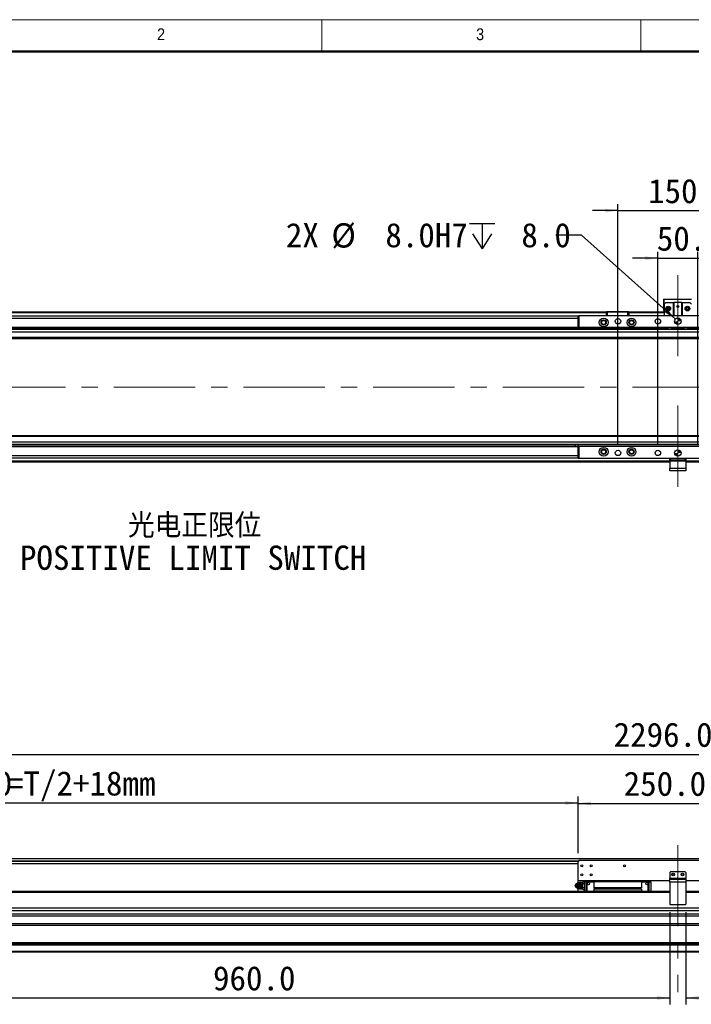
# Model space of a CAD drawing. Header units: millimetres. Extents: x 40 to 3320, y 40 to 2336.
# Tile 3 of 7: x 501 to 1343, y 1102 to 2336. Entities that reach past the tile are written whole.
import ezdxf

# ---------------------------------------------------------------- set-up
doc = ezdxf.new("R2010")
doc.units = ezdxf.units.MM
doc.header["$LTSCALE"] = 8
doc.linetypes.add('CENTERX2', pattern=[20.32, 12.7, -2.54, 2.54, -2.54])
doc.layers.add('DIMNS', color=7, linetype='Continuous')
doc.styles.add('SLDTEXTSTYLE0', font='Gothic.ttf', dxfattribs={"width": 0.913})
doc.styles.add('SLDTEXTSTYLE7', font='txt')
doc.styles.add('SLDTEXTSTYLE8', font='txt', dxfattribs={"bigfont": 'bigfont'})
doc.dimstyles.new('SLDDIMSTYLE0', dxfattribs={"dimtxt": 30.4, "dimasz": 16, "dimexe": 0, "dimexo": 0.0625, "dimgap": 7.6, "dimtad": 2, "dimdec": 1, "dimrnd": 1e-09, "dimzin": 4, "dimdsep": 46, "dimtxsty": 'SLDTEXTSTYLE7', "dimsah": 1, "dimcen": 0.09, "dimadec": 0, "dimazin": 1, "dimtfac": 1, "dimtdec": 1, "dimtmove": 0, "dimatfit": 0, "dimfxl": 0, "dimfrac": 2, "dimtolj": 1, "dimtzin": 12, "dimarcsym": 0})
doc.dimstyles.new('SLDDIMSTYLE1', dxfattribs={"dimtxt": 30.4, "dimasz": 16, "dimexe": 0, "dimexo": 0.0625, "dimgap": 7.6, "dimtad": 2, "dimdec": 1, "dimrnd": 1e-09, "dimzin": 4, "dimdsep": 46, "dimtxsty": 'SLDTEXTSTYLE7', "dimsah": 1, "dimcen": 0.09, "dimadec": 0, "dimazin": 1, "dimtfac": 1, "dimtdec": 1, "dimtofl": 0, "dimtmove": 0, "dimatfit": 3, "dimfxl": 0, "dimfrac": 2, "dimtolj": 1, "dimtzin": 12, "dimarcsym": 0})
doc.dimstyles.new('SLDDIMSTYLE4', dxfattribs={"dimtxt": 30.4, "dimasz": 16, "dimexe": 0, "dimexo": 0.0625, "dimgap": 7.6, "dimtad": 0, "dimtih": 1, "dimtoh": 1, "dimdec": 1, "dimrnd": 1e-09, "dimzin": 4, "dimdsep": 46, "dimtxsty": 'SLDTEXTSTYLE7', "dimsah": 1, "dimcen": 0, "dimadec": 0, "dimazin": 1, "dimtfac": 1, "dimtdec": 1, "dimtofl": 0, "dimtmove": 0, "dimatfit": 3, "dimfxl": 0, "dimfrac": 2, "dimtolj": 1, "dimtzin": 12, "dimarcsym": 0})

# ---------------------------------------------------------------- blocks, each defined once
blk = doc.blocks.new('_D_7')
at = {"layer": 'DIMNS'}
for p, q in [((223.2, 1285.5), (223.2, 1362.4)), ((1201.2, 1291.5), (1201.2, 1362.4)), ((1201.2, 1354.4), (223.2, 1354.4))]:
    blk.add_line(p, q, dxfattribs=at)
for points in [[(223.2, 1354.4), (239.2, 1352), (239.2, 1356.8)], [(1201.2, 1354.4), (1185.2, 1356.8), (1185.2, 1352)]]:
    blk.add_solid(points, dxfattribs=at)
at = {"layer": 'DIMNS', "char_height": 30.4, "attachment_point": 1, "style": 'SLDTEXTSTYLE7'}
for s, insert in [('978.0', (388.4, 1394.2)), ('=T/2+18mm', (485.2, 1394.2))]:
    blk.add_mtext(s, dxfattribs=dict(at, insert=insert))
blk = doc.blocks.new('_D_8')
at = {"layer": 'DIMNS'}
for p, q in [((1201.2, 1291.5), (1201.2, 1361.9)), ((1451.2, 1291.5), (1451.2, 1361.9)), ((1201.2, 1353.9), (1451.2, 1353.9))]:
    blk.add_line(p, q, dxfattribs=at)
for points in [[(1201.2, 1353.9), (1217.2, 1351.5), (1217.2, 1356.3)], [(1451.2, 1353.9), (1435.2, 1356.3), (1435.2, 1351.5)]]:
    blk.add_solid(points, dxfattribs=at)
at = {"layer": 'DIMNS', "insert": (1258.3, 1393.8), "char_height": 30.4, "attachment_point": 1, "style": 'SLDTEXTSTYLE7'}
blk.add_mtext('250.0', dxfattribs=at)
blk = doc.blocks.new('_D_10')
at = {"layer": 'DIMNS'}
for p, q in [((178.2, 1261), (178.2, 1423.3)), ((2474.2, 1261), (2474.2, 1423.3)), ((178.2, 1415.3), (2474.2, 1415.3))]:
    blk.add_line(p, q, dxfattribs=at)
for points in [[(178.2, 1415.3), (194.2, 1412.9), (194.2, 1417.7)], [(2474.2, 1415.3), (2458.2, 1417.7), (2458.2, 1412.9)]]:
    blk.add_solid(points, dxfattribs=at)
at = {"layer": 'DIMNS', "insert": (1245.7, 1455.2), "char_height": 30.4, "attachment_point": 1, "style": 'SLDTEXTSTYLE7'}
blk.add_mtext('2296.0', dxfattribs=at)
blk = doc.blocks.new('_D_11')
at = {"layer": 'DIMNS'}
for p, q in [((356.2, 1210.6), (356.2, 1102.1)), ((1316.2, 1217.6), (1316.2, 1102.1)), ((356.2, 1110.1), (1316.2, 1110.1))]:
    blk.add_line(p, q, dxfattribs=at)
for points in [[(356.2, 1110.1), (372.2, 1107.7), (372.2, 1112.5)], [(1316.2, 1110.1), (1300.2, 1112.5), (1300.2, 1107.7)]]:
    blk.add_solid(points, dxfattribs=at)
at = {"layer": 'DIMNS', "insert": (743.5, 1150), "char_height": 30.4, "attachment_point": 1, "style": 'SLDTEXTSTYLE7'}
blk.add_mtext('960.0', dxfattribs=at)
blk = doc.blocks.new('_D_12')
at = {"layer": 'DIMNS'}
for p, q in [((1336.2, 1217.6), (1336.2, 1102.1)), ((2296.2, 1210.6), (2296.2, 1102.1)), ((1336.2, 1110.1), (2296.2, 1110.1))]:
    blk.add_line(p, q, dxfattribs=at)
for points in [[(1336.2, 1110.1), (1352.2, 1107.7), (1352.2, 1112.5)], [(2296.2, 1110.1), (2280.2, 1112.5), (2280.2, 1107.7)]]:
    blk.add_solid(points, dxfattribs=at)
at = {"layer": 'DIMNS', "insert": (1710.7, 1150), "char_height": 30.4, "attachment_point": 1, "style": 'SLDTEXTSTYLE7'}
blk.add_mtext('960.0', dxfattribs=at)
blk = doc.blocks.new('SW_SYMBOL_HOLE_DEPTH')
at = {"layer": 'DIMNS', "color": 0}
for p, q in [((0, 7000), (6400, 7000)), ((3200, 7000), (3200, 600)), ((800, 4440), (3200, 600)), ((5600, 4440), (3200, 600))]:
    blk.add_line(p, q, dxfattribs=at)
blk = doc.blocks.new('_D_14')
at = {"layer": 'DIMNS'}
for p, q in [((1205.4, 2065.9), (1173.4, 2065.9)), ((1323.3, 1960.7), (1205.4, 2065.9))]:
    blk.add_line(p, q, dxfattribs=at)
blk.add_solid([(1323.3, 1960.7), (1312.9, 1973.2), (1309.7, 1969.6)], dxfattribs=at)
at = {"layer": 'DIMNS', "xscale": 0.004985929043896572, "yscale": 0.004985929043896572, "zscale": 0.004985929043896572}
blk.add_blockref('SW_SYMBOL_HOLE_DEPTH', (1064.9, 2045.7), dxfattribs=at)
at = {"layer": 'DIMNS', "char_height": 30.4, "attachment_point": 1, "style": 'SLDTEXTSTYLE7'}
for s, insert in [('2X ', (834.8, 2081.2)), ('%%c', (891.9, 2080.9)), (' 8.0H7 ', (938.9, 2081.2)), (' 8.0', (1109.4, 2081.2))]:
    blk.add_mtext(s, dxfattribs=dict(at, insert=insert))
blk = doc.blocks.new('_D_16')
at = {"layer": 'DIMNS'}
for p, q in [((1301.2, 2037.1), (1269.2, 2037.1)), ((1301.2, 1803.2), (1301.2, 2045.1)), ((1301.2, 2037.1), (1351.2, 2037.1)), ((1351.2, 1803.2), (1351.2, 2045.1)), ((1351.2, 2037.1), (1383.2, 2037.1))]:
    blk.add_line(p, q, dxfattribs=at)
for points in [[(1301.2, 2037.1), (1285.2, 2039.5), (1285.2, 2034.7)], [(1351.2, 2037.1), (1367.2, 2034.7), (1367.2, 2039.5)]]:
    blk.add_solid(points, dxfattribs=at)
at = {"layer": 'DIMNS', "insert": (1299.9, 2077), "char_height": 30.4, "attachment_point": 1, "style": 'SLDTEXTSTYLE7'}
blk.add_mtext('50.0', dxfattribs=at)
blk = doc.blocks.new('_D_17')
at = {"layer": 'DIMNS'}
for p, q in [((1251.2, 1803.2), (1251.2, 2104.7)), ((1401.2, 1803.2), (1401.2, 2104.7)), ((1251.2, 2096.7), (1219.2, 2096.7)), ((1251.2, 2096.7), (1401.2, 2096.7)), ((1401.2, 2096.7), (1433.2, 2096.7))]:
    blk.add_line(p, q, dxfattribs=at)
for points in [[(1251.2, 2096.7), (1235.2, 2099.1), (1235.2, 2094.3)], [(1401.2, 2096.7), (1417.2, 2094.3), (1417.2, 2099.1)]]:
    blk.add_solid(points, dxfattribs=at)
at = {"layer": 'DIMNS', "insert": (1288.9, 2136.5), "char_height": 30.4, "attachment_point": 1, "style": 'SLDTEXTSTYLE7'}
blk.add_mtext('150.0', dxfattribs=at)
blk = doc.blocks.new('SW_NOTE_5')
at = {"layer": 'DIMNS', "color": 0, "char_height": 30.4, "attachment_point": 1}
for s, insert, style in [('     光电正限位', (4.8, 14.9), 'SLDTEXTSTYLE8'), ('POSITIVE LIMIT SWITCH', (4.8, -25.3), 'SLDTEXTSTYLE7')]:
    blk.add_mtext(s, dxfattribs=dict(at, insert=insert, style=style))
blk = doc.blocks.new('SW_DOWELSYMBOL_0')
at = {"linetype": 'Continuous', "lineweight": 18}
h = blk.add_hatch(color=0, dxfattribs=at)
edge = h.paths.add_edge_path(flags=0)
edge.add_arc((0, 0), 4, 180, 270)
edge.add_line((0, -4), (0, 0))
edge.add_line((0, 0), (-4, 0))
h = blk.add_hatch(color=0, dxfattribs=at)
edge = h.paths.add_edge_path(flags=0)
edge.add_arc((0, 0), 4, 0, 90)
edge.add_line((0, 4), (0, 0))
edge.add_line((0, 0), (4, 0))
at = {"layer": 'DIMNS', "color": 0}
blk.add_circle((0, 0), 4, dxfattribs=at)
blk = doc.blocks.new('SW_DOWELSYMBOL_1')
at = {"linetype": 'Continuous', "lineweight": 18}
h = blk.add_hatch(color=0, dxfattribs=at)
edge = h.paths.add_edge_path(flags=0)
edge.add_arc((0, 0), 4, 180, 270)
edge.add_line((0, -4), (0, 0))
edge.add_line((0, 0), (-4, 0))
h = blk.add_hatch(color=0, dxfattribs=at)
edge = h.paths.add_edge_path(flags=0)
edge.add_arc((0, 0), 4, 0, 90)
edge.add_line((0, 4), (0, 0))
edge.add_line((0, 0), (4, 0))
at = {"layer": 'DIMNS', "color": 0}
blk.add_circle((0, 0), 4, dxfattribs=at)

msp = doc.modelspace()

# ---------------------------------------------------------------- linework, layer by layer
at = {"color": 7, "linetype": 'Continuous', "lineweight": 18}
for p, q in [((3320, 2336), (40, 2336)), ((880, 2336), (880, 2296)), ((1280, 2296), (1280, 2336)), ((80, 2296), (3280, 2296))]:
    msp.add_line(p, q, dxfattribs=at)
at = {"color": 7, "linetype": 'Continuous', "lineweight": 50}
msp.add_line((3280, 2296), (80, 2296), dxfattribs=at)
at = {"color": 7, "linetype": 'Continuous', "lineweight": 25}
for p, q in [((1308.2397524, 1985.8785724), (1309.2397693, 1985.8785724)), ((1308.2397524, 1985.8785724), (1308.2397524, 1971.4785745)), ((1309.2397693, 1979.4785758), (1309.2397693, 1985.8785724)), ((1309.2397693, 1985.8785724), (1343.2397786, 1985.8785724)), ((1311.2397734, 1981.4785724), (1309.2397693, 1979.4785758)), ((1309.2397693, 1979.4785758), (1309.2397693, 1965.0785779)), ((1311.2397734, 1981.4785724), (1320.7397703, 1981.4785724)), ((1320.7397703, 1965.0785779), (1320.7397703, 1981.4785724)), ((1320.7397703, 1981.4785724), (1321.2397638, 1981.4785724)), ((1321.2397638, 1981.4785724), (1321.2397638, 1965.0785779)), ((1331.2397543, 1981.4785724), (1321.2397638, 1981.4785724)), ((1331.2397543, 1965.0785779), (1331.2397543, 1981.4785724)), ((1331.2397543, 1981.4785724), (1331.7397777, 1981.4785724)), ((1331.7397777, 1981.4785724), (1331.7397777, 1965.0785779)), ((1331.7397777, 1981.4785724), (1341.2397448, 1981.4785724)), ((1343.2397786, 1979.4785758), (1341.2397448, 1981.4785724)), ((1236.7397491, 1969.5785722), (198.2397381, 1969.5785722)), ((1236.7397491, 1969.0785786), (198.2397381, 1969.0785786)), ((1201.2397591, 1964.5785769), (198.2397381, 1964.5785769)), ((316.2397686, 1969.3785762), (1236.7397491, 1969.3785762)), ((316.2397686, 1969.1785728), (1236.7397491, 1969.1785728)), ((1201.2397591, 1950.0785774), (1201.2397591, 1965.0785779)), ((1201.2397591, 1965.0785779), (1202.2397462, 1965.0785779)), ((1202.2397462, 1965.0785779), (1202.2397462, 1950.0785774)), ((1450.239772, 1965.0785779), (1202.2397462, 1965.0785779)), ((1236.7397491, 1969.7785756), (1237.039769, 1970.0785732)), ((1237.739766, 1969.7785756), (1236.7397491, 1969.7785756)), ((1236.7397491, 1965.0785779), (1236.7397491, 1969.7785756)), ((1237.039769, 1970.0785732), (1237.8640119, 1970.0785732)), ((1237.739766, 1969.7785756), (1237.8640119, 1970.0785732)), ((1263.7397591, 1969.7785756), (1237.739766, 1969.7785756)), ((1237.739766, 1969.7785756), (1237.739766, 1965.0785779)), ((1237.8640119, 1970.0785732), (1263.6154834, 1970.0785732)), ((1263.6154834, 1970.0785732), (1264.439756, 1970.0785732)), ((1263.7397591, 1969.7785756), (1263.6154834, 1970.0785732)), ((1264.7397462, 1969.7785756), (1263.7397591, 1969.7785756)), ((1263.7397591, 1965.0785779), (1263.7397591, 1969.7785756)), ((1264.439756, 1970.0785732), (1264.7397462, 1969.7785756)), ((1264.7397462, 1969.7785756), (1264.7397462, 1965.0785779)), ((1309.2397693, 1969.5785722), (1264.7397462, 1969.5785722)), ((1264.7397462, 1969.3785762), (1309.2397693, 1969.3785762)), ((1264.7397462, 1969.1785728), (1309.2397693, 1969.1785728)), ((1309.2397693, 1969.0785786), (1264.7397462, 1969.0785786)), ((1308.2397524, 1971.4785745), (1309.2397693, 1971.4785745)), ((211.2397495, 1950.5785784), (1201.2397591, 1950.5785784)), ((1201.2397591, 1950.1485756), (211.2397495, 1950.1485756)), ((211.2397495, 1949.574486), (1201.2397591, 1949.574486)), ((1202.2397462, 1950.0785774), (1201.2397591, 1950.0785774)), ((1201.2397591, 1950.0785774), (1201.2397591, 1949.5785763)), ((1313.8397578, 1949.5785763), (1201.2397591, 1949.5785763)), ((1201.2397591, 1949.5785763), (1201.2397591, 1947.5785723)), ((1314.71988, 1950.0785774), (1202.2397462, 1950.0785774)), ((1334.7198907, 1950.0785774), (1317.7596275, 1950.0785774)), ((1333.8397685, 1949.5785763), (1318.6397496, 1949.5785763)), ((1450.239772, 1950.0785774), (1337.7596084, 1950.0785774)), ((1451.2397591, 1949.5785763), (1338.6397306, 1949.5785763)), ((2428.7397209, 1947.5785723), (222.7397505, 1947.5785723)), ((2428.7397209, 1944.5785737), (222.7397505, 1944.5785737)), ((2428.7397209, 1937.5785706), (222.7397505, 1937.5785706)), ((222.7397505, 1936.5785723), (2428.7397209, 1936.5785723)), ((2428.7397209, 1814.5785784), (222.7397505, 1814.5785784)), ((1198.9891771, 1801.5826648), (211.2397495, 1801.5826648)), ((2428.7397209, 1813.5785764), (222.7397505, 1813.5785764)), ((2428.7397209, 1806.5785771), (222.7397505, 1806.5785771)), ((2428.7397209, 1803.5785785), (222.7397505, 1803.5785785)), ((1197.7308038, 1803.5785785), (1197.6397577, 1802.2764033)), ((1201.2397591, 1801.5785744), (1201.2397591, 1803.5785785)), ((1451.2397591, 1801.5785744), (1201.2397591, 1801.5785744)), ((1201.2397591, 1801.5785744), (1201.2397591, 1801.0785734)), ((1199.7548882, 1801.0085752), (211.2397495, 1801.0085752)), ((1201.2397591, 1800.5785724), (211.2397495, 1800.5785724)), ((1201.2397591, 1786.0785728), (1201.2397591, 1801.0785734)), ((1201.2397591, 1801.0785734), (1202.2397462, 1801.0785734)), ((1202.2397462, 1801.0785734), (1202.2397462, 1786.0785728)), ((1450.239772, 1801.0785734), (1202.2397462, 1801.0785734)), ((1201.2397591, 1786.5785738), (198.2397381, 1786.5785738)), ((1316.2397686, 1781.5785786), (198.2397381, 1781.5785786)), ((1202.2397462, 1786.0785728), (1201.2397591, 1786.0785728)), ((1450.239772, 1786.0785728), (1202.2397462, 1786.0785728)), ((1316.2397686, 1784.0785762), (1316.2397686, 1786.0785728)), ((1317.2397557, 1784.0785762), (1316.2397686, 1784.0785762)), ((1316.2397686, 1782.5785732), (1316.2397686, 1784.0785762)), ((1336.2397495, 1782.5785732), (1316.2397686, 1782.5785732)), ((1316.2397686, 1782.5785732), (1316.2397686, 1774.0785783)), ((1317.2397557, 1786.0785728), (1317.2397557, 1784.0785762)), ((1335.2397624, 1784.0785762), (1317.2397557, 1784.0785762)), ((1335.2397624, 1784.0785762), (1335.2397624, 1786.0785728)), ((1336.2397495, 1784.0785762), (1335.2397624, 1784.0785762)), ((1336.2397495, 1786.0785728), (1336.2397495, 1784.0785762)), ((1336.2397495, 1784.0785762), (1336.2397495, 1782.5785732)), ((1336.2397495, 1782.5785732), (1336.2397495, 1774.0785783)), ((2454.2397801, 1781.5785786), (1336.2397495, 1781.5785786)), ((1316.2397686, 1774.0785783), (1336.2397495, 1774.0785783)), ((1316.2397686, 1770.5785787), (1316.2397686, 1774.0785783)), ((1336.2397495, 1770.5785787), (1316.2397686, 1770.5785787)), ((1336.2397495, 1774.0785783), (1336.2397495, 1770.5785787)), ((2428.7397209, 1284.6477804), (222.7397505, 1284.6477804)), ((1201.2397591, 1278.1477821), (222.7397505, 1278.1477821)), ((1202.2397462, 1282.2977853), (1201.2397591, 1281.2977833)), ((1201.2397591, 1256.797782), (1201.2397591, 1281.2977833)), ((1450.239772, 1282.2977853), (1202.2397462, 1282.2977853)), ((1317.2397557, 1268.2977867), (1316.2397686, 1267.2977847)), ((1316.2397686, 1267.2977847), (1316.2397686, 1260.2977817)), ((1316.2397686, 1260.2977817), (1336.2397495, 1260.2977817)), ((1316.2397686, 1258.7977824), (1316.2397686, 1260.2977817)), ((1316.2397686, 1255.2977827), (1316.2397686, 1258.7977824)), ((1316.2397686, 1258.7977824), (1336.2397495, 1258.7977824)), ((1335.2397624, 1268.2977867), (1317.2397557, 1268.2977867)), ((1336.2397495, 1267.2977847), (1335.2397624, 1268.2977867)), ((1336.2397495, 1267.2977847), (1336.2397495, 1260.2977817)), ((1336.2397495, 1260.2977817), (1336.2397495, 1258.7977824)), ((1336.2397495, 1258.7977824), (1336.2397495, 1255.2977827)), ((1198.4365824, 1252.7591464), (1198.079789, 1252.2384477)), ((1198.079789, 1249.3571219), (1198.4365824, 1248.8364194)), ((1200.3465835, 1254.2977844), (1200.0884954, 1253.9298822)), ((1316.2397686, 1256.797782), (1201.2397591, 1256.797782)), ((1201.2397591, 1254.2977844), (1201.2397591, 1256.797782)), ((1201.2397591, 1243.2977845), (1201.2397591, 1247.2977851)), ((1207.2397712, 1254.7977817), (1203.9397601, 1254.7977817)), ((1203.9397601, 1246.7977841), (1207.2397712, 1246.7977841)), ((1204.0702048, 1254.2977844), (1204.5257333, 1254.2977844)), ((1204.0702048, 1247.2977851), (1204.5257333, 1247.2977851)), ((1206.4109985, 1250.7977848), (1205.9315983, 1250.7977848)), ((1207.7385727, 1255.416586), (1207.2397712, 1254.9177845)), ((1207.2397712, 1254.7554438), (1207.7385727, 1255.416586)), ((1207.2397712, 1254.9177845), (1207.2397712, 1254.7554438)), ((1207.2397712, 1254.2618838), (1207.2397712, 1254.7554438)), ((1207.2397712, 1253.7683275), (1207.2397712, 1254.2618838)), ((1207.7385727, 1253.1071854), (1207.2397712, 1253.7683275)), ((1207.2397712, 1251.784901), (1207.2397712, 1253.7683275)), ((1207.2397712, 1251.784901), (1207.7385727, 1253.1071854)), ((1207.2397712, 1250.7977848), (1207.2397712, 1251.784901)), ((1207.2397712, 1249.8106648), (1207.2397712, 1250.7977848)), ((1207.7385727, 1248.4883805), (1207.2397712, 1249.8106648)), ((1207.2397712, 1247.827242), (1207.2397712, 1249.8106648)), ((1207.2397712, 1247.827242), (1207.7385727, 1248.4883805)), ((1207.2397712, 1247.333682), (1207.2397712, 1247.827242)), ((1207.2397712, 1246.840122), (1207.2397712, 1247.333682)), ((1207.7385727, 1246.1789799), (1207.2397712, 1246.840122)), ((1207.2397712, 1246.6777851), (1207.2397712, 1246.840122)), ((1207.2397712, 1246.6777851), (1207.7385727, 1246.1789799)), ((1207.7385727, 1255.416586), (1209.2397455, 1255.416586)), ((1209.2397455, 1253.1071854), (1207.7385727, 1253.1071854)), ((1207.7385727, 1248.4883805), (1209.2397455, 1248.4883805)), ((1209.2397455, 1256.3977827), (1211.7397729, 1256.3977827)), ((1209.2397455, 1256.3977827), (1209.2397455, 1255.3977844)), ((1211.7397729, 1255.3977844), (1209.2397455, 1255.3977844)), ((1209.2397455, 1255.3977844), (1209.2397455, 1243.2977845)), ((1211.7397729, 1255.8977817), (1211.7397729, 1256.3977827)), ((1212.2397665, 1256.3977827), (1211.7397729, 1255.8977817)), ((1211.7397729, 1255.3977844), (1211.7397729, 1255.8977817)), ((1211.7397729, 1255.8977817), (1212.2397665, 1255.3977844)), ((1211.7397729, 1243.2977845), (1211.7397729, 1255.3977844)), ((1220.839763, 1256.3977827), (1212.2397665, 1256.3977827)), ((1212.2397665, 1255.3977844), (1212.2397665, 1243.2977845)), ((1220.839763, 1255.3977844), (1212.2397665, 1255.3977844)), ((1220.839763, 1256.797782), (1220.839763, 1255.4877837)), ((1280.639762, 1255.4877837), (1220.839763, 1255.4877837)), ((1220.839763, 1255.4877837), (1220.839763, 1248.3977851)), ((1220.839763, 1248.3977851), (1280.639762, 1248.3977851)), ((1220.839763, 1248.3977851), (1220.839763, 1247.8977841)), ((1280.639762, 1247.8977841), (1220.839763, 1247.8977841)), ((1220.839763, 1246.6977824), (1220.839763, 1243.8677837)), ((1220.839763, 1246.6977824), (1280.639762, 1246.6977824)), ((1280.639762, 1256.797782), (1280.639762, 1255.4877837)), ((1289.2397586, 1256.3977827), (1280.639762, 1256.3977827)), ((1280.639762, 1255.4877837), (1280.639762, 1248.3977851)), ((1289.2397586, 1255.3977844), (1280.639762, 1255.3977844)), ((1280.639762, 1248.3977851), (1280.639762, 1247.8977841)), ((1280.639762, 1246.6977824), (1280.639762, 1243.8677837)), ((1289.7397522, 1255.8977817), (1289.2397586, 1256.3977827)), ((1289.2397586, 1255.3977844), (1289.7397522, 1255.8977817)), ((1289.2397586, 1243.2977845), (1289.2397586, 1255.3977844)), ((1289.7397522, 1256.3977827), (1289.7397522, 1255.8977817)), ((1289.7397522, 1256.3977827), (1292.2397498, 1256.3977827)), ((1289.7397522, 1255.8977817), (1289.7397522, 1255.3977844)), ((1292.2397498, 1255.3977844), (1289.7397522, 1255.3977844)), ((1289.7397522, 1255.3977844), (1289.7397522, 1243.2977845)), ((1292.2397498, 1255.3977844), (1292.2397498, 1256.3977827)), ((1292.2397498, 1255.3977844), (1292.2397498, 1243.2977845)), ((1336.2397495, 1255.2977827), (1316.2397686, 1255.2977827)), ((1316.2397686, 1255.2977827), (1316.2397686, 1227.7977829)), ((1451.2397591, 1256.797782), (1336.2397495, 1256.797782)), ((1336.2397495, 1255.2977827), (1336.2397495, 1227.7977829)), ((1316.2397686, 1243.2977845), (198.2397381, 1243.2977845)), ((1207.7385727, 1246.1789799), (1209.2397455, 1246.1789799)), ((1280.639762, 1243.8677837), (1220.839763, 1243.8677837)), ((1220.839763, 1243.8677837), (1220.839763, 1243.2977845)), ((1280.639762, 1243.8677837), (1280.639762, 1243.2977845)), ((2454.2397801, 1243.2977845), (1336.2397495, 1243.2977845)), ((2248.7397734, 1222.7977839), (403.7397448, 1222.7977839)), ((1316.2397686, 1227.7977829), (1317.2397557, 1226.7977827)), ((1335.2397624, 1226.7977827), (1317.2397557, 1226.7977827)), ((1335.2397624, 1226.7977827), (1336.2397495, 1227.7977829)), ((2454.2397801, 1215.0628053), (198.2397381, 1215.0628053)), ((2454.2397801, 1212.6053487), (198.2397381, 1212.6053487)), ((2248.7397734, 1219.3977841), (403.7397448, 1219.3977841)), ((2454.2397801, 1203.1935383), (198.2397381, 1203.1935383)), ((2454.2397801, 1200.7360823), (198.2397381, 1200.7360823)), ((2454.2397801, 1179.2977833), (198.2397381, 1179.2977833)), ((2454.2397801, 1177.297783), (198.2397381, 1177.297783)), ((2454.2397801, 1176.2977828), (198.2397381, 1176.2977828)), ((2454.2397801, 1168.2977834), (198.2397381, 1168.2977834)), ((2454.2397801, 1167.2977832), (198.2397381, 1167.2977832))]:
    msp.add_line(p, q, dxfattribs=at)
at = {"color": 8, "linetype": 'Continuous', "lineweight": 25}
for p, q in [((1236.7397491, 1968.5785776), (198.2397381, 1968.5785776)), ((1309.2397693, 1968.5785776), (1264.7397462, 1968.5785776)), ((1201.2397591, 1961.5785783), (198.2397381, 1961.5785783)), ((1201.2397591, 1789.5785725), (198.2397381, 1789.5785725)), ((1316.2397686, 1782.5785732), (198.2397381, 1782.5785732)), ((2454.2397801, 1782.5785732), (1336.2397495, 1782.5785732)), ((1201.5897576, 1281.6477817), (222.7397505, 1281.6477817)), ((1201.2397591, 1281.1477807), (222.7397505, 1281.1477807)), ((1203.9397601, 1254.7977817), (1203.9397601, 1254.3314014)), ((1203.9397601, 1247.2330359), (1203.9397601, 1246.7977841)), ((1316.2397686, 1242.2977825), (198.2397381, 1242.2977825)), ((2454.2397801, 1242.2977825), (1336.2397495, 1242.2977825))]:
    msp.add_line(p, q, dxfattribs=at)
at = {"color": 7, "linetype": 'Continuous', "lineweight": 25, "flags": 128}
for points in [[(1197.6397577, 1802.2764033), (1197.8108231, 1802.2072842), (1198.2980016, 1802.0104473), (1199.0271155, 1801.7158663), (1199.8871509, 1801.3683861), (1200.7472161, 1801.0209059), (1201.2397591, 1800.8219009)], [(1197.6397577, 1250.7977848), (1197.8108231, 1251.7253783), (1198.2980016, 1252.5117536), (1199.0271155, 1253.0371909), (1199.8871509, 1253.2217008), (1200.7472161, 1253.0371909), (1201.4763299, 1252.5117536), (1201.9635085, 1251.7253783), (1202.1345738, 1250.7977848), (1201.9635085, 1249.8701912), (1201.4763299, 1249.0838122), (1200.7472161, 1248.5583749), (1199.8871509, 1248.373865), (1199.0271155, 1248.5583749), (1198.2980016, 1249.0838122), (1197.8108231, 1249.8701912), (1197.6397577, 1250.7977848)], [(1198.4365824, 1252.7591464), (1198.4826866, 1252.8246854), (1199.2237214, 1253.560434), (1200.1461033, 1253.9968033), (1201.1498753, 1254.086512), (1202.1262888, 1253.8198371), (1202.9694859, 1253.225672), (1203.5881523, 1252.3684081), (1203.915203, 1251.340947), (1203.915203, 1250.2546226), (1203.5881523, 1249.2271577), (1202.9694859, 1248.3698939), (1202.1262888, 1247.7757324), (1201.1498753, 1247.5090538), (1200.1461033, 1247.5987625), (1199.2237214, 1248.0351356), (1198.4826866, 1248.7708804), (1198.4365824, 1248.8364194)]]:
    msp.add_lwpolyline(points, dxfattribs=at)
at = {"color": 7, "linetype": 'Continuous', "lineweight": 25}
for centre, radius in [((1314.2397591, 1973.9785755), 3), ((1314.2397591, 1973.9785755), 1.7), ((1314.2397591, 1973.9785755), 1.6), ((1326.2397591, 1976.4785755), 1.25), ((1338.2397591, 1973.9785755), 3), ((1338.2397591, 1973.9785755), 1.7), ((1338.2397591, 1973.9785755), 1.6), ((1233.2397591, 1956.5785755), 5.5), ((1268.2397591, 1956.5785755), 5.5), ((1326.2397591, 1958.0785755), 4), ((1233.2397591, 1956.5785755), 3.3), ((1233.2397591, 1956.5785755), 3), ((1233.2397591, 1956.5785755), 2.4585), ((1251.2397591, 1958.0785755), 3.4), ((1268.2397591, 1956.5785755), 3.3), ((1268.2397591, 1956.5785755), 3), ((1268.2397591, 1956.5785755), 2.4585), ((1301.2397591, 1958.0785755), 3.4), ((1233.2397591, 1794.5785755), 5.5), ((1233.2397591, 1794.5785755), 3.3), ((1233.2397591, 1794.5785755), 3), ((1233.2397591, 1794.5785755), 2.4585), ((1251.2397591, 1793.0785755), 3.4), ((1268.2397591, 1794.5785755), 5.5), ((1268.2397591, 1794.5785755), 3.3), ((1268.2397591, 1794.5785755), 3), ((1268.2397591, 1794.5785755), 2.4585), ((1301.2397591, 1793.0785755), 3.4), ((1326.2397591, 1793.0785755), 4), ((1205.7397591, 1275.7977834), 1.25), ((1217.7397591, 1275.7977834), 1.25), ((1259.2397591, 1275.7977834), 1.25), ((1205.7397591, 1264.2977834), 1.25), ((1217.7397591, 1264.2977834), 1.25), ((1320.2397591, 1264.7977834), 1.7), ((1320.2397591, 1264.7977834), 1.25), ((1332.2397591, 1264.7977834), 1.7), ((1332.2397591, 1264.7977834), 1.25), ((1214.0397591, 1253.4977834), 1.5), ((1287.4397591, 1253.4977834), 1.5)]:
    msp.add_circle(centre, radius, dxfattribs=at)
for centre, radius, start, end in [((1316.2397591, 1946.3785755), 4, 126.8698976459, 162.5423968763), ((1316.2397591, 1946.3785755), 4, 67.6683549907, 112.3316450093), ((1316.2397591, 1946.3785755), 4, 17.4576031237, 53.1301023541), ((1336.2397591, 1946.3785755), 4, 126.8698976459, 162.5423968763), ((1336.2397591, 1946.3785755), 4, 67.6683549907, 112.3316450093), ((1336.2397591, 1946.3785755), 4, 17.4576031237, 53.1301023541), ((1316.2397591, 1946.3785755), 2.25, 32.2309526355, 147.7690473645), ((1336.2397591, 1946.3785755), 2.25, 32.2309526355, 147.7690473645), ((1200.4253965, 1802.7005641), 1.82, 210.1224828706, 285.8673084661), ((1200.8972135, 1250.7977834), 3.3, 0, 90.0000000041), ((1200.8972135, 1250.7977834), 3.3, 269.9999999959, 0), ((1203.9397591, 1250.7977834), 4, 90, 117.9917204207), ((1203.9397591, 1250.7977834), 4, 242.6870994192, 270)]:
    msp.add_arc(centre, radius, start, end, dxfattribs=at)
at = {"color": 8, "linetype": 'Continuous', "lineweight": 25}
msp.add_arc((1201.4377901, 1250.7977829), 3.0435285, 293.9291862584, 66.0708137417, dxfattribs=at)
at = {"color": 7, "linetype": 'Continuous', "lineweight": 25}
for points, knots in [([(1314.0272144, 1972.8483936), (1313.8983024, 1972.8699789), (1313.6398732, 1972.913251), (1313.3013657, 1973.1366024), (1313.041428, 1973.455803), (1312.8928004, 1973.8584672), (1312.8799283, 1974.3024337), (1313.0152677, 1974.7391428), (1313.2741645, 1975.1108365), (1313.5181814, 1975.2738187), (1313.6324528, 1975.3501421)], [0, 0, 0, 0, 0.1153596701, 0.231260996, 0.3517827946, 0.4770113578, 0.6065243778, 0.7402455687, 0.8783587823, 1, 1, 1, 1]), ([(1314.2397646, 1972.8285005), (1314.2437678, 1972.8285157), (1314.36399, 1972.828971), (1314.6015782, 1972.8681193), (1314.9174757, 1973.027465), (1315.1714231, 1973.2742866), (1315.3396919, 1973.5858086), (1315.4068655, 1973.9334745), (1315.3666781, 1974.2852663), (1315.2229779, 1974.6088614), (1314.9889331, 1974.8745409), (1314.6860395, 1975.0579415), (1314.3420711, 1975.1420062), (1313.9887396, 1975.1191571), (1313.658482, 1974.9915342), (1313.3815889, 1974.7708442), (1313.1836338, 1974.4772631), (1313.0827588, 1974.1378304), (1313.0882293, 1973.7839177), (1313.1994078, 1973.4473583), (1313.4065513, 1973.1615612), (1313.6889784, 1972.9435), (1313.9144711, 1972.8800952), (1314.0272144, 1972.8483936)], [0, 0, 0, 0, 0.0017194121, 0.0516362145, 0.1015508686, 0.1514623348, 0.2013763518, 0.2512922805, 0.301206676, 0.3511183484, 0.4010317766, 0.4509459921, 0.500863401, 0.5507751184, 0.600686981, 0.6506006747, 0.7005165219, 0.7504312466, 0.8003419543, 0.8502554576, 0.9001708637, 0.9500867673, 1, 1, 1, 1]), ([(1314.8470465, 1975.3501421), (1314.9784675, 1975.26002), (1315.2473483, 1975.0756348), (1315.5077727, 1974.6518788), (1315.6144382, 1974.1763424), (1315.5519132, 1973.7076466), (1315.3406147, 1973.3035145), (1315.0158616, 1973.0091446), (1314.6979001, 1972.8754949), (1314.5063765, 1972.8543595), (1314.4523147, 1972.8483936)], [0, 0, 0, 0, 0.1407983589, 0.2880664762, 0.4304373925, 0.5679426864, 0.7005946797, 0.8284726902, 0.9515825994, 1, 1, 1, 1]), ([(1338.1114546, 1972.8458678), (1338.0552473, 1972.8480035), (1337.8619067, 1972.8553498), (1337.5358117, 1972.9670633), (1337.194235, 1973.2367493), (1336.9574583, 1973.6233864), (1336.8643786, 1974.0837058), (1336.9375336, 1974.5647336), (1337.1784151, 1975.0047466), (1337.4499723, 1975.2450608), (1337.6144552, 1975.3397684), (1337.6324717, 1975.3501421)], [0, 0, 0, 0, 0.0488472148, 0.1680234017, 0.291920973, 0.4205447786, 0.5539604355, 0.6921651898, 0.8349252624, 0.9819187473, 1, 1, 1, 1]), ([(1338.4523336, 1972.8483936), (1338.59179, 1972.8729681), (1338.8709824, 1972.9221665), (1339.2231759, 1973.1757325), (1339.4736087, 1973.5217516), (1339.597665, 1973.9321927), (1339.5877818, 1974.3601322), (1339.4478373, 1974.7627184), (1339.1994159, 1975.1138834), (1338.9645493, 1975.2713532), (1338.8470355, 1975.3501421)], [0, 0, 0, 0, 0.12479751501, 0.24984523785, 0.37485572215, 0.49985191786, 0.62483597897, 0.74981864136, 0.87482356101, 1, 1, 1, 1]), ([(1338.0271736, 1972.8483936), (1337.8954336, 1972.8875176), (1337.6498121, 1972.9604619), (1337.3767254, 1973.1967353), (1337.2093845, 1973.4441032), (1337.1096118, 1973.712029), (1337.0847325, 1973.9217187), (1337.0921059, 1974.0534502), (1337.0941425, 1974.0791917), (1337.094623, 1974.08446), (1337.0947795, 1974.0864131), (1337.0950784, 1974.0870094), (1337.0948588, 1974.0868652), (1337.0948378, 1974.0868514)], [0, 0, 0, 0, 0.2368992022, 0.4416842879, 0.6142312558, 0.7545020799, 0.938077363, 0.9829630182, 0.9897829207, 0.9952026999, 0.9975485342, 0.9997655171, 1, 1, 1, 1]), ([(1313.8397578, 1949.5785763), (1313.859298, 1949.5930543), (1314.0165497, 1949.7095667), (1314.2481961, 1949.8534458), (1314.5093484, 1949.9868496), (1314.6443638, 1950.0470444), (1314.7080952, 1950.0737802), (1314.7199582, 1950.0785379), (1314.7198828, 1950.078576), (1314.71988, 1950.0785774)], [0, 0, 0, 0, 0.0606383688, 0.487992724, 0.6771647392, 0.8679497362, 0.9324227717, 0.9975115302, 1, 1, 1, 1]), ([(1317.7596275, 1950.0785774), (1317.7618635, 1950.0776623), (1317.7670795, 1950.0755276), (1317.8187644, 1950.053988), (1317.953511, 1949.994832), (1318.2324327, 1949.8552295), (1318.4836623, 1949.695087), (1318.6317902, 1949.5845176), (1318.6397496, 1949.5785763)], [0, 0, 0, 0, 0.0553578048, 0.1291352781, 0.258709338, 0.5391441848, 0.9752367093, 1, 1, 1, 1]), ([(1333.8397685, 1949.5785763), (1333.8593087, 1949.5930543), (1334.0165601, 1949.7095667), (1334.2482164, 1949.853445), (1334.509345, 1949.9868507), (1334.6444101, 1950.0470397), (1334.7080581, 1950.0737823), (1334.7199692, 1950.0785379), (1334.7198935, 1950.078576), (1334.7198907, 1950.0785774)], [0, 0, 0, 0, 0.0606387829, 0.487996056, 0.6771693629, 0.8679556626, 0.9324174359, 0.9975115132, 1, 1, 1, 1]), ([(1337.7596084, 1950.0785774), (1337.7618428, 1950.077662), (1337.7670554, 1950.0755265), (1337.8187882, 1950.0539935), (1337.9534734, 1949.9948189), (1338.2324565, 1949.8552508), (1338.4836494, 1949.6950818), (1338.6317711, 1949.5845176), (1338.6397306, 1949.5785763)], [0, 0, 0, 0, 0.0553581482, 0.1291471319, 0.2587054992, 0.5391617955, 0.9752365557, 1, 1, 1, 1]), ([(1198.8513712, 1250.7977848), (1198.8628199, 1250.9234057), (1198.8857175, 1251.1746491), (1199.0642822, 1251.5090106), (1199.3272104, 1251.7632112), (1199.6555368, 1251.9085505), (1200.0093698, 1251.9286556), (1200.349589, 1251.821296), (1200.6376044, 1251.5984368), (1200.8410487, 1251.285652), (1200.9149955, 1251.0010995), (1200.9290713, 1250.7120761), (1200.8833371, 1250.4207148), (1200.7114667, 1250.0866001), (1200.4467157, 1249.8323553), (1200.1188961, 1249.6870199), (1199.7649181, 1249.6669057), (1199.4247997, 1249.7742849), (1199.1365093, 1249.9971113), (1198.9339454, 1250.3099376), (1198.8574817, 1250.594398), (1198.8525483, 1250.7586042), (1198.8513712, 1250.7977848)], [0, 0, 0, 0, 0.053686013, 0.1073726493, 0.161056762, 0.2147447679, 0.2684320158, 0.3221177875, 0.375802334, 0.4294884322, 0.4831753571, 0.4999989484, 0.5536849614, 0.607372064, 0.6610591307, 0.7147432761, 0.7684305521, 0.8221164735, 0.8758039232, 0.9294900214, 0.9831758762, 1, 1, 1, 1]), ([(1200.0546101, 1247.6938878), (1200.0553054, 1247.6928445), (1200.1482817, 1247.5533274), (1200.2478047, 1247.4250768), (1200.3465835, 1247.2977851)], [0, 0, 0, 0, 0.0074778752, 1, 1, 1, 1]), ([(1204.0702048, 1254.2977844), (1203.5916914, 1254.2977844), (1202.7899143, 1254.2977844), (1201.6081759, 1254.2977844), (1200.8954726, 1254.2977844), (1200.4843855, 1254.2977844), (1200.3465835, 1254.2977844)], [0, 0, 0, 0, 0.3345926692, 0.560629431, 0.8527169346, 1, 1, 1, 1]), ([(1200.3465835, 1247.2977851), (1200.6583233, 1247.2977851), (1201.1816555, 1247.2977851), (1202.1701462, 1247.2977851), (1203.1300988, 1247.2977851), (1203.7595818, 1247.2977851), (1204.0702048, 1247.2977851)], [0, 0, 0, 0, 0.3312926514, 0.5561565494, 0.7809822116, 1, 1, 1, 1]), ([(1205.9315983, 1250.7977848), (1205.6606467, 1251.1553138), (1205.2103995, 1251.7494291), (1204.6562497, 1252.6929129), (1204.3141544, 1253.5140273), (1204.1556814, 1254.0231667), (1204.0702048, 1254.2977844)], [0, 0, 0, 0, 0.3229030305, 0.5365763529, 0.7500402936, 1, 1, 1, 1]), ([(1204.0702048, 1247.2977851), (1204.1795911, 1247.6510452), (1204.3620854, 1248.2404057), (1204.8007947, 1249.1771289), (1205.33443, 1250.0086569), (1205.722415, 1250.5213596), (1205.9315983, 1250.7977848)], [0, 0, 0, 0, 0.3204880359, 0.5346854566, 0.7491242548, 1, 1, 1, 1]), ([(1204.5257333, 1254.2977844), (1204.891062, 1253.7901464), (1205.5085534, 1252.9321185), (1206.1099669, 1251.6838843), (1206.3183746, 1251.070427), (1206.4109985, 1250.7977848)], [0, 0, 0, 0, 0.4459499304, 0.7537604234, 1, 1, 1, 1]), ([(1206.4109985, 1250.7977848), (1206.2352977, 1250.304352), (1205.9346675, 1249.4600709), (1205.1983644, 1248.2124496), (1204.7374488, 1247.5856824), (1204.5257333, 1247.2977851)], [0, 0, 0, 0, 0.4319435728, 0.7390708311, 1, 1, 1, 1])]:
    msp.add_open_spline(points, degree=3, knots=knots, dxfattribs=at)
at = {"layer": 'DIMNS', "linetype": 'CENTERX2', "lineweight": 18}
for p, q in [((1326.2397591, 2015.8785755), (1326.2397591, 1898.7785755)), ((2509.0869119, 1875.5785755), (134.0861298, 1875.5785755)), ((1326.2397591, 1852.3785755), (1326.2397591, 1735.2785755)), ((1326.2397591, 1301.5977834), (1326.2397591, 1117.2977834))]:
    msp.add_line(p, q, dxfattribs=at)

# ---------------------------------------------------------------- block references
at = {"layer": 'DIMNS'}
for name, p in [('SW_DOWELSYMBOL_1', (1326.2397591, 1958.0785755)), ('SW_DOWELSYMBOL_0', (1326.2397591, 1793.0785755)), ('SW_NOTE_5', (496.6385696, 1702.2968069))]:
    msp.add_blockref(name, p, dxfattribs=at)

# ---------------------------------------------------------------- texts
at = {"color": 7, "linetype": 'Continuous', "lineweight": 0, "char_height": 14.8166667, "attachment_point": 1, "style": 'SLDTEXTSTYLE0'}
for s, insert in [('2', (673.3333333, 2325.1704848)), ('3', (1073.3333333, 2325.1704848))]:
    msp.add_mtext(s, dxfattribs=dict(at, insert=insert))

# ---------------------------------------------------------------- dimensions: what is measured, and where the dimension line sits
at = {"layer": 'DIMNS'}
for base, p1, p2, dimstyle, picture, middle in [((1401.2397591, 2096.6551036), (1251.2397591, 1793.0785755), (1401.2397591, 1793.0785755), 'SLDDIMSTYLE0', '_D_17', (1337.3227432, 2096.6551036)), ((1316.2397591, 1110.1409428), (356.2397591, 1220.7977834), (1316.2397591, 1227.7977834), 'SLDDIMSTYLE1', '_D_11', (791.9666259, 1110.1409428))]:
    dim = msp.add_linear_dim(base=base, p1=p1, p2=p2, angle=0, dimstyle=dimstyle, dxfattribs=at)
    dim.commit()
    dim.dimension.update_dxf_attribs({"geometry": picture, "text_midpoint": middle, "dimtype": 160})
dim = msp.add_diameter_dim_2p(p1=(1329.2250172, 1955.4162017), p2=(1323.254501, 1960.7409493), text='2X <>H7 {\\fGDT;x} 8.0\\P', dimstyle='SLDDIMSTYLE4', dxfattribs=at)
dim.commit()
dim.dimension.update_dxf_attribs({"geometry": '_D_14', "text_midpoint": (1004.0768659, 2065.85249), "dimtype": 163})
for base, p1, p2, dimstyle, picture, middle in [((1351.2397591, 2037.0974113), (1301.2397591, 1793.0785755), (1351.2397591, 1793.0785755), 'SLDDIMSTYLE0', '_D_16', (1337.3227432, 2037.0974113)), ((2474.2397591, 1415.2977834), (178.2397591, 1250.7977834), (2474.2397591, 1250.7977834), 'SLDDIMSTYLE1', '_D_10', (1305.0807806, 1415.2977834)), ((1451.2397591, 1353.8957753), (1201.2397591, 1281.2977834), (1451.2397591, 1281.2977834), 'SLDDIMSTYLE1', '_D_8', (1306.7395855, 1353.8957753)), ((2296.2397591, 1110.1409428), (1336.2397591, 1227.7977834), (2296.2397591, 1220.7977834), 'SLDDIMSTYLE1', '_D_12', (1759.1130574, 1110.1409428))]:
    dim = msp.add_linear_dim(base=base, p1=p1, p2=p2, dimstyle=dimstyle, dxfattribs=at)
    dim.commit()
    dim.dimension.update_dxf_attribs({"geometry": picture, "text_midpoint": middle, "dimtype": 160})
dim = msp.add_linear_dim(base=(223.2397591, 1354.3511042), p1=(1201.2397591, 1281.2977834), p2=(223.2397591, 1275.2977834), text='<>=T/2+18mm', dimstyle='SLDDIMSTYLE1', dxfattribs=at)
dim.commit()
dim.dimension.update_dxf_attribs({"geometry": '_D_7', "text_midpoint": (551.3414529, 1354.3511042), "dimtype": 160})

doc.saveas('drawing.dxf')
